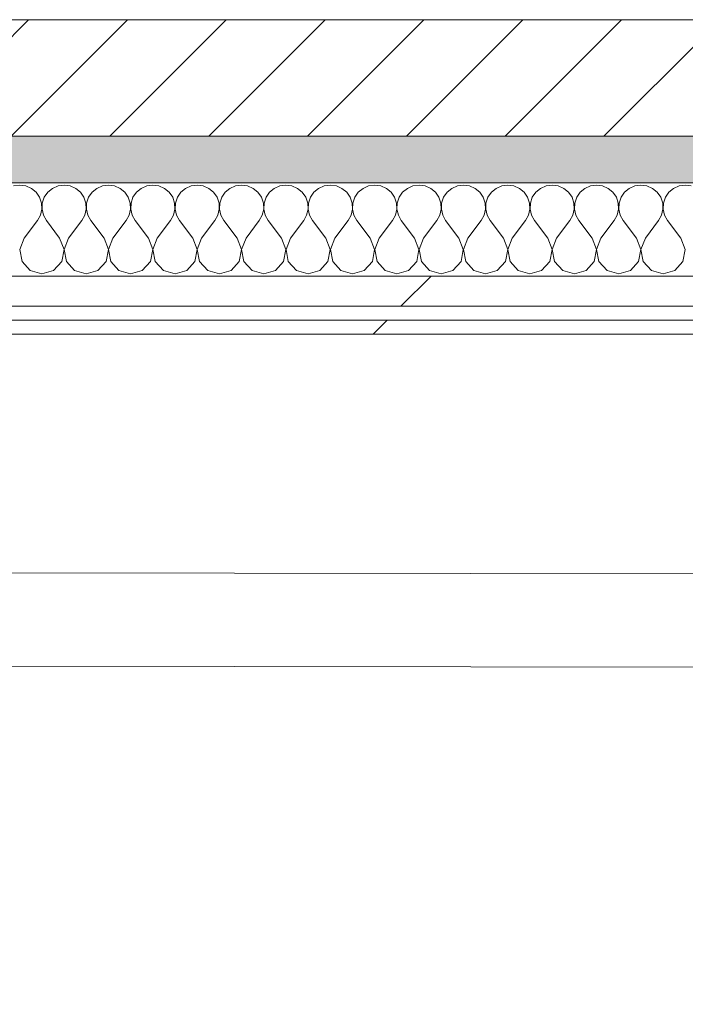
# Model space of a CAD drawing. Header units: millimetres. Extents: x -30280 to 19093, y -18706 to 4378.
# Tile 120 of 206: x -10533 to -10248, y -12692 to -12269. Entities that reach past the tile are written whole.
import ezdxf

# ---------------------------------------------------------------- set-up
doc = ezdxf.new("R2010")
doc.units = ezdxf.units.MM
doc.header["$MEASUREMENT"] = 0
doc.linetypes.add('Wipeout_Contour', pattern=[1000, 0, -1000])
for name, color, linetype in [('02_ACAB_Anotacio Portes', 7, 'Continuous'), ('12_FAÇ_Façana', 7, 'Continuous'), ('Nuevo_08_E_Envans secs', 7, 'Continuous'), ('Nuevo_Puertas Archicad', 7, 'Continuous')]:
    doc.layers.add(name, color=color, linetype=linetype)
for name, color, linetype, lineweight in [('02_ACAB_Anotacio Portes_Pluma_Nº__46', 5, 'Continuous', 5), ('12_FAÇ_Façana_Pluma_Nº__2', 8, 'Continuous', 5), ('12_FAÇ_Façana_Pluma_Nº__7', 7, 'Continuous', 5), ('Nuevo_08_E_Envans secs_Pluma_Nº__1', 7, 'Continuous', 5), ('Nuevo_Puertas Archicad_Pluma_Nº__1', 7, 'Continuous', 5)]:
    doc.layers.add(name, color=color, linetype=linetype, lineweight=lineweight)
for name, color, linetype, lineweight, true_color in [('12_FAÇ_Façana_Pluma_Nº__176', 7, 'Continuous', 15, 0x93a0c6), ('Nuevo_08_E_Envans secs_Pluma_Nº__102', 7, 'Continuous', 5, 0xcccccc), ('Nuevo_08_E_Envans secs_Pluma_Nº__171', 171, 'Continuous', 13, 0xaaaaff), ('Nuevo_08_E_Envans secs_Pluma_Nº__177', 7, 'Continuous', 15, 0xf7e046), ('Nuevo_Puertas Archicad_Pluma_Nº__3', 7, 'Continuous', 5, 0xa4a4a4)]:
    doc.layers.add(name, color=color, linetype=linetype, lineweight=lineweight, true_color=true_color)
doc.styles.add('Estilo_Generado_1', font='arial.ttf')
pattern_1 = [(45, (0, 0), (-183.8478, 183.8478), [195, -65]), (45, (7e-14, 183.85), (-183.8478, 183.8478), [195, -65])]

# ---------------------------------------------------------------- blocks, each defined once
blk = doc.blocks.new('Muro_22_1', base_point=(-7036.11, -12338.98))
at = {"layer": '12_FAÇ_Façana_Pluma_Nº__176', "linetype": 'Continuous', "lineweight": 0, "true_color": 0x495063}
blk.add_hatch(color=251, dxfattribs=at).paths.add_polyline_path([(-7490.39, -12318.98), (-10997.42, -12318.98), (-10997.42, -12338.98), (-7490.39, -12338.98)])
at = {"layer": '12_FAÇ_Façana_Pluma_Nº__2', "linetype": 'Continuous', "lineweight": 5}
h = blk.add_hatch(dxfattribs=at)
h.set_pattern_fill('Ceramic_0001', color=8, style=0, pattern_type=2)
h.set_pattern_definition([(45, (0, 0), (-21.213203, 21.213203), [])])
h.paths.add_polyline_path([(-7490.39, -12268.98), (-10997.42, -12268.98), (-10997.42, -12318.98), (-7490.39, -12318.98)])
at = {"layer": '12_FAÇ_Façana_Pluma_Nº__7', "color": 7, "linetype": 'Continuous', "lineweight": 5}
for p, q in [((-10997.42, -12268.98), (-7490.39, -12268.98)), ((-10997.42, -12318.98), (-7490.39, -12318.98))]:
    blk.add_line(p, q, dxfattribs=at)
at = {"layer": '12_FAÇ_Façana_Pluma_Nº__7', "color": 7, "linetype": 'Continuous', "lineweight": 5, "flags": 128}
blk.add_lwpolyline([(-10997.42, -12338.98), (-7490.39, -12338.98)], dxfattribs=at)
blk = doc.blocks.new('*X397')
at = {"layer": 'Nuevo_08_E_Envans secs_Pluma_Nº__102', "color": 254, "linetype": 'Continuous', "lineweight": 5, "true_color": 0xcccccc}
for p, q in [((-10533.33, -12339.93), (-10535.94, -12340.29)), ((-10530.73, -12340.29), (-10533.33, -12339.93)), ((-10528.33, -12341.35), (-10530.73, -12340.29)), ((-10526.3, -12343.03), (-10528.33, -12341.35)), ((-10519.29, -12341.35), (-10521.32, -12343.03)), ((-10516.89, -12340.29), (-10519.29, -12341.35)), ((-10514.29, -12339.93), (-10516.89, -12340.29)), ((-10511.68, -12340.29), (-10514.29, -12339.93)), ((-10509.28, -12341.35), (-10511.68, -12340.29)), ((-10507.26, -12343.03), (-10509.28, -12341.35)), ((-10500.25, -12341.35), (-10502.27, -12343.03)), ((-10497.84, -12340.29), (-10500.25, -12341.35)), ((-10495.24, -12339.93), (-10497.84, -12340.29)), ((-10492.64, -12340.29), (-10495.24, -12339.93)), ((-10490.23, -12341.35), (-10492.64, -12340.29)), ((-10488.21, -12343.03), (-10490.23, -12341.35)), ((-10481.2, -12341.35), (-10483.22, -12343.03)), ((-10478.79, -12340.29), (-10481.2, -12341.35)), ((-10476.19, -12339.93), (-10478.79, -12340.29)), ((-10473.59, -12340.29), (-10476.19, -12339.93)), ((-10471.18, -12341.35), (-10473.59, -12340.29)), ((-10469.16, -12343.03), (-10471.18, -12341.35)), ((-10462.15, -12341.35), (-10464.17, -12343.03)), ((-10459.75, -12340.29), (-10462.15, -12341.35)), ((-10457.14, -12339.93), (-10459.75, -12340.29)), ((-10454.54, -12340.29), (-10457.14, -12339.93)), ((-10452.14, -12341.35), (-10454.54, -12340.29)), ((-10450.11, -12343.03), (-10452.14, -12341.35)), ((-10443.1, -12341.35), (-10445.13, -12343.03)), ((-10440.7, -12340.29), (-10443.1, -12341.35)), ((-10438.1, -12339.93), (-10440.7, -12340.29)), ((-10435.49, -12340.29), (-10438.1, -12339.93)), ((-10433.09, -12341.35), (-10435.49, -12340.29)), ((-10431.06, -12343.03), (-10433.09, -12341.35)), ((-10424.05, -12341.35), (-10426.08, -12343.03)), ((-10421.65, -12340.29), (-10424.05, -12341.35)), ((-10419.05, -12339.93), (-10421.65, -12340.29)), ((-10416.45, -12340.29), (-10419.05, -12339.93)), ((-10414.04, -12341.35), (-10416.45, -12340.29)), ((-10412.02, -12343.03), (-10414.04, -12341.35)), ((-10405.01, -12341.35), (-10407.03, -12343.03)), ((-10402.6, -12340.29), (-10405.01, -12341.35)), ((-10400, -12339.93), (-10402.6, -12340.29)), ((-10397.4, -12340.29), (-10400, -12339.93)), ((-10394.99, -12341.35), (-10397.4, -12340.29)), ((-10392.97, -12343.03), (-10394.99, -12341.35)), ((-10385.96, -12341.35), (-10387.98, -12343.03)), ((-10383.55, -12340.29), (-10385.96, -12341.35)), ((-10380.95, -12339.93), (-10383.55, -12340.29)), ((-10378.35, -12340.29), (-10380.95, -12339.93)), ((-10375.95, -12341.35), (-10378.35, -12340.29)), ((-10373.92, -12343.03), (-10375.95, -12341.35)), ((-10366.91, -12341.35), (-10368.94, -12343.03)), ((-10364.51, -12340.29), (-10366.91, -12341.35)), ((-10361.9, -12339.93), (-10364.51, -12340.29)), ((-10359.3, -12340.29), (-10361.9, -12339.93)), ((-10356.9, -12341.35), (-10359.3, -12340.29)), ((-10354.87, -12343.03), (-10356.9, -12341.35)), ((-10347.86, -12341.35), (-10349.89, -12343.03)), ((-10345.46, -12340.29), (-10347.86, -12341.35)), ((-10342.86, -12339.93), (-10345.46, -12340.29)), ((-10340.25, -12340.29), (-10342.86, -12339.93)), ((-10337.85, -12341.35), (-10340.25, -12340.29)), ((-10335.83, -12343.03), (-10337.85, -12341.35)), ((-10328.82, -12341.35), (-10330.84, -12343.03)), ((-10326.41, -12340.29), (-10328.82, -12341.35)), ((-10323.81, -12339.93), (-10326.41, -12340.29)), ((-10321.21, -12340.29), (-10323.81, -12339.93)), ((-10318.8, -12341.35), (-10321.21, -12340.29)), ((-10316.78, -12343.03), (-10318.8, -12341.35)), ((-10309.77, -12341.35), (-10311.79, -12343.03)), ((-10307.36, -12340.29), (-10309.77, -12341.35)), ((-10304.76, -12339.93), (-10307.36, -12340.29)), ((-10302.16, -12340.29), (-10304.76, -12339.93)), ((-10299.75, -12341.35), (-10302.16, -12340.29)), ((-10297.73, -12343.03), (-10299.75, -12341.35)), ((-10290.72, -12341.35), (-10292.74, -12343.03)), ((-10288.32, -12340.29), (-10290.72, -12341.35)), ((-10285.71, -12339.93), (-10288.32, -12340.29)), ((-10283.11, -12340.29), (-10285.71, -12339.93)), ((-10280.71, -12341.35), (-10283.11, -12340.29)), ((-10278.68, -12343.03), (-10280.71, -12341.35)), ((-10271.67, -12341.35), (-10273.7, -12343.03)), ((-10269.27, -12340.29), (-10271.67, -12341.35)), ((-10266.67, -12339.93), (-10269.27, -12340.29)), ((-10264.06, -12340.29), (-10266.67, -12339.93)), ((-10261.66, -12341.35), (-10264.06, -12340.29)), ((-10259.64, -12343.03), (-10261.66, -12341.35)), ((-10252.63, -12341.35), (-10254.65, -12343.03)), ((-10250.22, -12340.29), (-10252.63, -12341.35)), ((-10247.62, -12339.93), (-10250.22, -12340.29)), ((-10245.02, -12340.29), (-10247.62, -12339.93)), ((-10524.81, -12345.19), (-10526.3, -12343.03)), ((-10523.98, -12347.68), (-10524.81, -12345.19)), ((-10522.8, -12345.19), (-10523.64, -12347.68)), ((-10521.32, -12343.03), (-10522.8, -12345.19)), ((-10505.77, -12345.19), (-10507.26, -12343.03)), ((-10504.93, -12347.68), (-10505.77, -12345.19)), ((-10503.76, -12345.19), (-10504.6, -12347.68)), ((-10502.27, -12343.03), (-10503.76, -12345.19)), ((-10486.72, -12345.19), (-10488.21, -12343.03)), ((-10485.88, -12347.68), (-10486.72, -12345.19)), ((-10484.71, -12345.19), (-10485.55, -12347.68)), ((-10483.22, -12343.03), (-10484.71, -12345.19)), ((-10467.67, -12345.19), (-10469.16, -12343.03)), ((-10466.83, -12347.68), (-10467.67, -12345.19)), ((-10465.66, -12345.19), (-10466.5, -12347.68)), ((-10464.17, -12343.03), (-10465.66, -12345.19)), ((-10448.62, -12345.19), (-10450.11, -12343.03)), ((-10447.78, -12347.68), (-10448.62, -12345.19)), ((-10446.61, -12345.19), (-10447.45, -12347.68)), ((-10445.13, -12343.03), (-10446.61, -12345.19)), ((-10429.58, -12345.19), (-10431.06, -12343.03)), ((-10428.74, -12347.68), (-10429.58, -12345.19)), ((-10427.57, -12345.19), (-10428.41, -12347.68)), ((-10426.08, -12343.03), (-10427.57, -12345.19)), ((-10410.53, -12345.19), (-10412.02, -12343.03)), ((-10409.69, -12347.68), (-10410.53, -12345.19)), ((-10408.52, -12345.19), (-10409.36, -12347.68)), ((-10407.03, -12343.03), (-10408.52, -12345.19)), ((-10391.48, -12345.19), (-10392.97, -12343.03)), ((-10390.64, -12347.68), (-10391.48, -12345.19)), ((-10389.47, -12345.19), (-10390.31, -12347.68)), ((-10387.98, -12343.03), (-10389.47, -12345.19)), ((-10372.43, -12345.19), (-10373.92, -12343.03)), ((-10371.59, -12347.68), (-10372.43, -12345.19)), ((-10370.42, -12345.19), (-10371.26, -12347.68)), ((-10368.94, -12343.03), (-10370.42, -12345.19)), ((-10353.39, -12345.19), (-10354.87, -12343.03)), ((-10352.55, -12347.68), (-10353.39, -12345.19)), ((-10351.38, -12345.19), (-10352.22, -12347.68)), ((-10349.89, -12343.03), (-10351.38, -12345.19)), ((-10334.34, -12345.19), (-10335.83, -12343.03)), ((-10333.5, -12347.68), (-10334.34, -12345.19)), ((-10332.33, -12345.19), (-10333.17, -12347.68)), ((-10330.84, -12343.03), (-10332.33, -12345.19)), ((-10315.29, -12345.19), (-10316.78, -12343.03)), ((-10314.45, -12347.68), (-10315.29, -12345.19)), ((-10313.28, -12345.19), (-10314.12, -12347.68)), ((-10311.79, -12343.03), (-10313.28, -12345.19)), ((-10296.24, -12345.19), (-10297.73, -12343.03)), ((-10295.4, -12347.68), (-10296.24, -12345.19)), ((-10294.23, -12345.19), (-10295.07, -12347.68)), ((-10292.74, -12343.03), (-10294.23, -12345.19)), ((-10277.2, -12345.19), (-10278.68, -12343.03)), ((-10276.36, -12347.68), (-10277.2, -12345.19)), ((-10275.19, -12345.19), (-10276.02, -12347.68)), ((-10273.7, -12343.03), (-10275.19, -12345.19)), ((-10258.15, -12345.19), (-10259.64, -12343.03)), ((-10257.31, -12347.68), (-10258.15, -12345.19)), ((-10256.14, -12345.19), (-10256.98, -12347.68)), ((-10254.65, -12343.03), (-10256.14, -12345.19)), ((-10524.44, -12352.87), (-10523.85, -12350.31)), ((-10523.85, -12350.31), (-10523.98, -12347.68)), ((-10523.64, -12347.68), (-10523.77, -12350.31)), ((-10523.77, -12350.31), (-10523.18, -12352.87)), ((-10505.4, -12352.87), (-10504.8, -12350.31)), ((-10504.8, -12350.31), (-10504.93, -12347.68)), ((-10504.6, -12347.68), (-10504.72, -12350.31)), ((-10504.72, -12350.31), (-10504.13, -12352.87)), ((-10486.35, -12352.87), (-10485.75, -12350.31)), ((-10485.75, -12350.31), (-10485.88, -12347.68)), ((-10485.55, -12347.68), (-10485.68, -12350.31)), ((-10485.68, -12350.31), (-10485.08, -12352.87)), ((-10467.3, -12352.87), (-10466.71, -12350.31)), ((-10466.71, -12350.31), (-10466.83, -12347.68)), ((-10466.5, -12347.68), (-10466.63, -12350.31)), ((-10466.63, -12350.31), (-10466.03, -12352.87)), ((-10448.25, -12352.87), (-10447.66, -12350.31)), ((-10447.66, -12350.31), (-10447.78, -12347.68)), ((-10447.45, -12347.68), (-10447.58, -12350.31)), ((-10447.58, -12350.31), (-10446.99, -12352.87)), ((-10429.2, -12352.87), (-10428.61, -12350.31)), ((-10428.61, -12350.31), (-10428.74, -12347.68)), ((-10428.41, -12347.68), (-10428.53, -12350.31)), ((-10428.53, -12350.31), (-10427.94, -12352.87)), ((-10410.16, -12352.87), (-10409.56, -12350.31)), ((-10409.56, -12350.31), (-10409.69, -12347.68)), ((-10409.36, -12347.68), (-10409.49, -12350.31)), ((-10409.49, -12350.31), (-10408.89, -12352.87)), ((-10391.11, -12352.87), (-10390.51, -12350.31)), ((-10390.51, -12350.31), (-10390.64, -12347.68)), ((-10390.31, -12347.68), (-10390.44, -12350.31)), ((-10390.44, -12350.31), (-10389.84, -12352.87)), ((-10372.06, -12352.87), (-10371.47, -12350.31)), ((-10371.47, -12350.31), (-10371.59, -12347.68)), ((-10371.26, -12347.68), (-10371.39, -12350.31)), ((-10371.39, -12350.31), (-10370.8, -12352.87)), ((-10353.01, -12352.87), (-10352.42, -12350.31)), ((-10352.42, -12350.31), (-10352.55, -12347.68)), ((-10352.22, -12347.68), (-10352.34, -12350.31)), ((-10352.34, -12350.31), (-10351.75, -12352.87)), ((-10333.97, -12352.87), (-10333.37, -12350.31)), ((-10333.37, -12350.31), (-10333.5, -12347.68)), ((-10333.17, -12347.68), (-10333.29, -12350.31)), ((-10333.29, -12350.31), (-10332.7, -12352.87)), ((-10314.92, -12352.87), (-10314.32, -12350.31)), ((-10314.32, -12350.31), (-10314.45, -12347.68)), ((-10314.12, -12347.68), (-10314.25, -12350.31)), ((-10314.25, -12350.31), (-10313.65, -12352.87)), ((-10295.87, -12352.87), (-10295.28, -12350.31)), ((-10295.28, -12350.31), (-10295.4, -12347.68)), ((-10295.07, -12347.68), (-10295.2, -12350.31)), ((-10295.2, -12350.31), (-10294.6, -12352.87)), ((-10276.82, -12352.87), (-10276.23, -12350.31)), ((-10276.23, -12350.31), (-10276.36, -12347.68)), ((-10276.02, -12347.68), (-10276.15, -12350.31)), ((-10276.15, -12350.31), (-10275.56, -12352.87)), ((-10257.78, -12352.87), (-10257.18, -12350.31)), ((-10257.18, -12350.31), (-10257.31, -12347.68)), ((-10256.98, -12347.68), (-10257.1, -12350.31)), ((-10257.1, -12350.31), (-10256.51, -12352.87)), ((-10531.43, -12362.79), (-10525.71, -12355.17)), ((-10525.71, -12355.17), (-10524.44, -12352.87)), ((-10523.18, -12352.87), (-10521.9, -12355.17)), ((-10516.19, -12362.79), (-10521.9, -12355.17)), ((-10512.38, -12362.79), (-10506.67, -12355.17)), ((-10506.67, -12355.17), (-10505.4, -12352.87)), ((-10504.13, -12352.87), (-10502.86, -12355.17)), ((-10497.14, -12362.79), (-10502.86, -12355.17)), ((-10493.33, -12362.79), (-10487.62, -12355.17)), ((-10487.62, -12355.17), (-10486.35, -12352.87)), ((-10485.08, -12352.87), (-10483.81, -12355.17)), ((-10478.1, -12362.79), (-10483.81, -12355.17)), ((-10474.29, -12362.79), (-10468.57, -12355.17)), ((-10468.57, -12355.17), (-10467.3, -12352.87)), ((-10466.03, -12352.87), (-10464.76, -12355.17)), ((-10459.05, -12362.79), (-10464.76, -12355.17)), ((-10455.24, -12362.79), (-10449.52, -12355.17)), ((-10449.52, -12355.17), (-10448.25, -12352.87)), ((-10446.99, -12352.87), (-10445.71, -12355.17)), ((-10440, -12362.79), (-10445.71, -12355.17)), ((-10436.19, -12362.79), (-10430.48, -12355.17)), ((-10430.48, -12355.17), (-10429.2, -12352.87)), ((-10427.94, -12352.87), (-10426.67, -12355.17)), ((-10420.95, -12362.79), (-10426.67, -12355.17)), ((-10417.14, -12362.79), (-10411.43, -12355.17)), ((-10411.43, -12355.17), (-10410.16, -12352.87)), ((-10408.89, -12352.87), (-10407.62, -12355.17)), ((-10401.9, -12362.79), (-10407.62, -12355.17)), ((-10398.1, -12362.79), (-10392.38, -12355.17)), ((-10392.38, -12355.17), (-10391.11, -12352.87)), ((-10389.84, -12352.87), (-10388.57, -12355.17)), ((-10382.86, -12362.79), (-10388.57, -12355.17)), ((-10379.05, -12362.79), (-10373.33, -12355.17)), ((-10373.33, -12355.17), (-10372.06, -12352.87)), ((-10370.8, -12352.87), (-10369.52, -12355.17)), ((-10363.81, -12362.79), (-10369.52, -12355.17)), ((-10360, -12362.79), (-10354.29, -12355.17)), ((-10354.29, -12355.17), (-10353.01, -12352.87)), ((-10351.75, -12352.87), (-10350.48, -12355.17)), ((-10344.76, -12362.79), (-10350.48, -12355.17)), ((-10340.95, -12362.79), (-10335.24, -12355.17)), ((-10335.24, -12355.17), (-10333.97, -12352.87)), ((-10332.7, -12352.87), (-10331.43, -12355.17)), ((-10325.71, -12362.79), (-10331.43, -12355.17)), ((-10321.9, -12362.79), (-10316.19, -12355.17)), ((-10316.19, -12355.17), (-10314.92, -12352.87)), ((-10313.65, -12352.87), (-10312.38, -12355.17)), ((-10306.67, -12362.79), (-10312.38, -12355.17)), ((-10302.86, -12362.79), (-10297.14, -12355.17)), ((-10297.14, -12355.17), (-10295.87, -12352.87)), ((-10294.6, -12352.87), (-10293.33, -12355.17)), ((-10287.62, -12362.79), (-10293.33, -12355.17)), ((-10283.81, -12362.79), (-10278.1, -12355.17)), ((-10278.1, -12355.17), (-10276.82, -12352.87)), ((-10275.56, -12352.87), (-10274.29, -12355.17)), ((-10268.57, -12362.79), (-10274.29, -12355.17)), ((-10264.76, -12362.79), (-10259.05, -12355.17)), ((-10259.05, -12355.17), (-10257.78, -12352.87)), ((-10256.51, -12352.87), (-10255.24, -12355.17)), ((-10249.52, -12362.79), (-10255.24, -12355.17)), ((-10531.43, -12362.79), (-10533.29, -12367.64)), ((-10514.32, -12367.64), (-10516.19, -12362.79)), ((-10512.38, -12362.79), (-10514.25, -12367.64)), ((-10495.28, -12367.64), (-10497.14, -12362.79)), ((-10493.33, -12362.79), (-10495.2, -12367.64)), ((-10476.23, -12367.64), (-10478.1, -12362.79)), ((-10474.29, -12362.79), (-10476.15, -12367.64)), ((-10457.18, -12367.64), (-10459.05, -12362.79)), ((-10455.24, -12362.79), (-10457.1, -12367.64)), ((-10438.13, -12367.64), (-10440, -12362.79)), ((-10436.19, -12362.79), (-10438.06, -12367.64)), ((-10419.09, -12367.64), (-10420.95, -12362.79)), ((-10417.14, -12362.79), (-10419.01, -12367.64)), ((-10400.04, -12367.64), (-10401.9, -12362.79)), ((-10398.1, -12362.79), (-10399.96, -12367.64)), ((-10380.99, -12367.64), (-10382.86, -12362.79)), ((-10379.05, -12362.79), (-10380.91, -12367.64)), ((-10361.94, -12367.64), (-10363.81, -12362.79)), ((-10360, -12362.79), (-10361.87, -12367.64)), ((-10342.9, -12367.64), (-10344.76, -12362.79)), ((-10340.95, -12362.79), (-10342.82, -12367.64)), ((-10323.85, -12367.64), (-10325.71, -12362.79)), ((-10321.9, -12362.79), (-10323.77, -12367.64)), ((-10304.8, -12367.64), (-10306.67, -12362.79)), ((-10302.86, -12362.79), (-10304.72, -12367.64)), ((-10285.75, -12367.64), (-10287.62, -12362.79)), ((-10283.81, -12362.79), (-10285.68, -12367.64)), ((-10266.71, -12367.64), (-10268.57, -12362.79)), ((-10264.76, -12362.79), (-10266.63, -12367.64)), ((-10247.66, -12367.64), (-10249.52, -12362.79)), ((-10533.29, -12367.64), (-10532.33, -12372.76)), ((-10515.29, -12372.76), (-10514.32, -12367.64)), ((-10514.25, -12367.64), (-10513.28, -12372.76)), ((-10496.24, -12372.76), (-10495.28, -12367.64)), ((-10495.2, -12367.64), (-10494.23, -12372.76)), ((-10477.2, -12372.76), (-10476.23, -12367.64)), ((-10476.15, -12367.64), (-10475.19, -12372.76)), ((-10458.15, -12372.76), (-10457.18, -12367.64)), ((-10457.1, -12367.64), (-10456.14, -12372.76)), ((-10439.1, -12372.76), (-10438.13, -12367.64)), ((-10438.06, -12367.64), (-10437.09, -12372.76)), ((-10420.05, -12372.76), (-10419.09, -12367.64)), ((-10419.01, -12367.64), (-10418.04, -12372.76)), ((-10401.01, -12372.76), (-10400.04, -12367.64)), ((-10399.96, -12367.64), (-10398.99, -12372.76)), ((-10381.96, -12372.76), (-10380.99, -12367.64)), ((-10380.91, -12367.64), (-10379.95, -12372.76)), ((-10362.91, -12372.76), (-10361.94, -12367.64)), ((-10361.87, -12367.64), (-10360.9, -12372.76)), ((-10343.86, -12372.76), (-10342.9, -12367.64)), ((-10342.82, -12367.64), (-10341.85, -12372.76)), ((-10324.81, -12372.76), (-10323.85, -12367.64)), ((-10323.77, -12367.64), (-10322.8, -12372.76)), ((-10305.77, -12372.76), (-10304.8, -12367.64)), ((-10304.72, -12367.64), (-10303.76, -12372.76)), ((-10286.72, -12372.76), (-10285.75, -12367.64)), ((-10285.68, -12367.64), (-10284.71, -12372.76)), ((-10267.67, -12372.76), (-10266.71, -12367.64)), ((-10266.63, -12367.64), (-10265.66, -12372.76)), ((-10248.62, -12372.76), (-10247.66, -12367.64)), ((-10532.33, -12372.76), (-10528.82, -12376.6)), ((-10528.82, -12376.6), (-10523.81, -12378.02)), ((-10523.81, -12378.02), (-10518.8, -12376.6)), ((-10518.8, -12376.6), (-10515.29, -12372.76)), ((-10513.28, -12372.76), (-10509.77, -12376.6)), ((-10509.77, -12376.6), (-10504.76, -12378.02)), ((-10504.76, -12378.02), (-10499.75, -12376.6)), ((-10499.75, -12376.6), (-10496.24, -12372.76)), ((-10494.23, -12372.76), (-10490.72, -12376.6)), ((-10490.72, -12376.6), (-10485.71, -12378.02)), ((-10485.71, -12378.02), (-10480.71, -12376.6)), ((-10480.71, -12376.6), (-10477.2, -12372.76)), ((-10475.19, -12372.76), (-10471.67, -12376.6)), ((-10471.67, -12376.6), (-10466.67, -12378.02)), ((-10466.67, -12378.02), (-10461.66, -12376.6)), ((-10461.66, -12376.6), (-10458.15, -12372.76)), ((-10456.14, -12372.76), (-10452.63, -12376.6)), ((-10452.63, -12376.6), (-10447.62, -12378.02)), ((-10447.62, -12378.02), (-10442.61, -12376.6)), ((-10442.61, -12376.6), (-10439.1, -12372.76)), ((-10437.09, -12372.76), (-10433.58, -12376.6)), ((-10433.58, -12376.6), (-10428.57, -12378.02)), ((-10428.57, -12378.02), (-10423.56, -12376.6)), ((-10423.56, -12376.6), (-10420.05, -12372.76)), ((-10418.04, -12372.76), (-10414.53, -12376.6)), ((-10414.53, -12376.6), (-10409.52, -12378.02)), ((-10409.52, -12378.02), (-10404.52, -12376.6)), ((-10404.52, -12376.6), (-10401.01, -12372.76)), ((-10398.99, -12372.76), (-10395.48, -12376.6)), ((-10395.48, -12376.6), (-10390.48, -12378.02)), ((-10390.48, -12378.02), (-10385.47, -12376.6)), ((-10385.47, -12376.6), (-10381.96, -12372.76)), ((-10379.95, -12372.76), (-10376.44, -12376.6)), ((-10376.44, -12376.6), (-10371.43, -12378.02)), ((-10371.43, -12378.02), (-10366.42, -12376.6)), ((-10366.42, -12376.6), (-10362.91, -12372.76)), ((-10360.9, -12372.76), (-10357.39, -12376.6)), ((-10357.39, -12376.6), (-10352.38, -12378.02)), ((-10352.38, -12378.02), (-10347.37, -12376.6)), ((-10347.37, -12376.6), (-10343.86, -12372.76)), ((-10341.85, -12372.76), (-10338.34, -12376.6)), ((-10338.34, -12376.6), (-10333.33, -12378.02)), ((-10333.33, -12378.02), (-10328.33, -12376.6)), ((-10328.33, -12376.6), (-10324.81, -12372.76)), ((-10322.8, -12372.76), (-10319.29, -12376.6)), ((-10319.29, -12376.6), (-10314.29, -12378.02)), ((-10314.29, -12378.02), (-10309.28, -12376.6)), ((-10309.28, -12376.6), (-10305.77, -12372.76)), ((-10303.76, -12372.76), (-10300.25, -12376.6)), ((-10300.25, -12376.6), (-10295.24, -12378.02)), ((-10295.24, -12378.02), (-10290.23, -12376.6)), ((-10290.23, -12376.6), (-10286.72, -12372.76)), ((-10284.71, -12372.76), (-10281.2, -12376.6)), ((-10281.2, -12376.6), (-10276.19, -12378.02)), ((-10276.19, -12378.02), (-10271.18, -12376.6)), ((-10271.18, -12376.6), (-10267.67, -12372.76)), ((-10265.66, -12372.76), (-10262.15, -12376.6)), ((-10262.15, -12376.6), (-10257.14, -12378.02)), ((-10257.14, -12378.02), (-10252.14, -12376.6)), ((-10252.14, -12376.6), (-10248.62, -12372.76))]:
    blk.add_line(p, q, dxfattribs=at)
blk = doc.blocks.new('Muro_109_1', base_point=(-10638, -12403.98))
at = {"layer": 'Nuevo_08_E_Envans secs_Pluma_Nº__1', "color": 7, "linetype": 'Continuous', "lineweight": 5, "flags": 128}
blk.add_lwpolyline([(-7490.39, -12338.98), (-10675.9, -12338.98)], dxfattribs=at)
at = {"color": 254, "linetype": 'Wipeout_Contour', "lineweight": 0, "ltscale": 61631.376867}
blk.add_wipeout([(-7503.39, -12378.98), (-10649.96, -12378.98), (-10649.98, -12391.98), (-7503.39, -12391.98)], dxfattribs=at).dxf.layer = 'Nuevo_08_E_Envans secs'
at = {"color": 254, "linetype": 'Wipeout_Contour', "lineweight": 0, "ltscale": 61678.236318}
blk.add_wipeout([(-7515.39, -12397.98), (-10637.99, -12397.98), (-10638, -12403.98), (-7515.39, -12403.98)], dxfattribs=at).dxf.layer = 'Nuevo_08_E_Envans secs'
at = {"layer": 'Nuevo_08_E_Envans secs_Pluma_Nº__171', "linetype": 'Continuous', "lineweight": 13, "true_color": 0xaaaaff}
h = blk.add_hatch(dxfattribs=at)
h.set_pattern_fill('Panellat_HPL_0001', color=161, style=0, pattern_type=2)
h.set_pattern_definition(pattern_1)
h.paths.add_polyline_path([(-7515.39, -12397.98), (-10637.99, -12397.98), (-10638, -12403.98), (-7515.39, -12403.98)])
at = {"layer": 'Nuevo_08_E_Envans secs_Pluma_Nº__177', "linetype": 'Continuous', "lineweight": 15, "true_color": 0xf7e046}
h = blk.add_hatch(dxfattribs=at)
h.set_pattern_fill('Panellat_HPL_0001', color=53, style=0, pattern_type=2)
h.set_pattern_definition(pattern_1)
h.paths.add_polyline_path([(-7503.39, -12378.98), (-10649.96, -12378.98), (-10649.98, -12391.98), (-7503.39, -12391.98)])
at = {"layer": 'Nuevo_08_E_Envans secs_Pluma_Nº__1', "color": 7, "linetype": 'Continuous', "lineweight": 5}
for p, q in [((-10662.96, -12378.98), (-7490.39, -12378.98)), ((-10649.98, -12391.98), (-7503.39, -12391.98)), ((-10643.99, -12397.98), (-7509.39, -12397.98))]:
    blk.add_line(p, q, dxfattribs=at)
at = {"layer": 'Nuevo_08_E_Envans secs_Pluma_Nº__1', "color": 7, "linetype": 'Continuous', "lineweight": 5, "flags": 128}
blk.add_lwpolyline([(-10638, -12403.98), (-7515.39, -12403.98)], dxfattribs=at)
at = {"layer": 'Nuevo_08_E_Envans secs', "color": 7, "lineweight": 20}
blk.add_blockref('*X397', (0, 0), dxfattribs=at)
blk = doc.blocks.new('Puerta 27_9')
at = {"layer": 'Nuevo_Puertas Archicad_Pluma_Nº__1', "color": 7, "linetype": 'Continuous', "lineweight": 5}
for p, q in [((382, 0), (382, 844)), ((422, 844), (422, 0))]:
    blk.add_line(p, q, dxfattribs=at)
at = {"layer": 'Nuevo_Puertas Archicad_Pluma_Nº__3', "color": 253, "linetype": 'Continuous', "lineweight": 5, "true_color": 0xa4a4a4}
blk.add_arc((422, 0), 844, 90, 180, dxfattribs=at)
blk = doc.blocks.new('Muro_125_1', base_point=(-10640.07, -13808.56))
at = {"layer": 'Nuevo_Puertas Archicad', "color": 253, "linetype": 'Continuous', "lineweight": 5, "true_color": 0xa4a4a6, "xscale": -1, "zscale": 1000, "rotation": 269.9153114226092}
blk.add_blockref('Puerta 27_9', (-10638.77, -12928.23), dxfattribs=at)
blk = doc.blocks.new('Etiqueta_9_1', base_point=(-10841.61, -13051.55))
at = {"layer": '02_ACAB_Anotacio Portes_Pluma_Nº__46', "color": 5, "lineweight": 5, "insert": (-11505.47, -13050.57), "char_height": 300, "attachment_point": 2, "rotation": 89.9153, "style": 'Estilo_Generado_1'}
blk.add_mtext('\\A1;{\\pqc;\\pt0,46000;\\fArial|b0|i0|c0|p0;\\W1.000000;P-02\\fArial|b0|i0|c0|p0;\\W1.000000;\\A1{\\H.66x;\\S^  ;}\\fArial|b0|i0|c0|p0;\\W1.000000;\\fArial|b0|i0|c0|p0;\\W1.000000;\\A1{\\H.66x;\\S^  ;}\\fArial|b0|i0|c0|p0;\\W1.000000; \\fArial|b0|i0|c0|p0;\\W1.000000;\\fArial|b0|i0|c0|p0;\\W1.000000;\\fArial|b0|i0|c0|p0;\\W1.000000;\\fArial|b0|i0|c0|p0;\\W1.000000;\\fArial|b0|i0|c0|p0;\\W1.000000;\\fArial|b0|i0|c0|p0;\\W1.000000;\\fArial|b0|i0|c0|p0;\\W1.000000;\\fArial|b0|i0|c0|p0;\\W1.000000;\\fArial|b0|i0|c0|p0;\\W1.000000;\\fArial|b0|i0|c0|p0;\\W1.000000;\\fArial|b0|i0|c0|p0;\\W1.000000;\\fArial|b0|i0|c0|p0;\\W1.000000;\\fArial|b0|i0|c0|p0;\\W1.000000;\\fArial|b0|i0|c0|p0;\\W1.000000;\\fArial|b0|i0|c0|p0;\\W1.000000;\\fArial|b0|i0|c0|p0;\\W1.000000;\\fArial|b0|i0|c0|p0;\\W1.000000;\\fArial|b0|i0|c0|p0;\\W1.000000;\\fArial|b0|i0|c0|p0;\\W1.000000;\\fArial|b0|i0|c0|p0;\\W1.000000;\\fArial|b0|i0|c0|p0;\\W1.000000;\\fArial|b0|i0|c0|p0;\\W1.000000;\\fArial|b0|i0|c0|p0;\\W1.000000;\\fArial|b0|i0|c0|p0;\\W1.000000;\\fArial|b0|i0|c0|p0;\\W1.000000;\\fArial|b0|i0|c0|p0;\\W1.000000;\\fArial|b0|i0|c0|p0;\\W1.000000;\\fArial|b0|i0|c0|p0;\\W1.000000;\\fArial|b0|i0|c0|p0;\\W1.000000;\\fArial|b0|i0|c0|p0;\\W1.000000;\\fArial|b0|i0|c0|p0;\\W1.000000;\\fArial|b0|i0|c0|p0;\\W1.000000;\\fArial|b0|i0|c0|p0;\\W1.000000;\\fArial|b0|i0|c0|p0;\\W1.000000;\\fArial|b0|i0|c0|p0;\\W1.000000;\\fArial|b0|i0|c0|p0;\\W1.000000;\\fArial|b0|i0|c0|p0;\\W1.000000;\\fArial|b0|i0|c0|p0;\\W1.000000;\\fArial|b0|i0|c0|p0;\\W1.000000;\\fArial|b0|i0|c0|p0;\\W1.000000;\\fArial|b0|i0|c0|p0;\\W1.000000;\\fArial|b0|i0|c0|p0;\\W1.000000;\\fArial|b0|i0|c0|p0;\\W1.000000;}', dxfattribs=at)

msp = doc.modelspace()

# ---------------------------------------------------------------- block references
at = {"layer": '12_FAÇ_Façana', "color": 7, "lineweight": 20}
msp.add_blockref('Muro_22_1', (-7036.11, -12338.98), dxfattribs=at)

# ---------------------------------------------------------------- next in the draw order: block references
at = {"layer": 'Nuevo_08_E_Envans secs', "color": 7, "lineweight": 20}
msp.add_blockref('Muro_109_1', (-10638, -12403.98), dxfattribs=at)

# ---------------------------------------------------------------- next in the draw order: block references
msp.add_blockref('Muro_125_1', (-10640.07, -13808.56), dxfattribs=at)

# ---------------------------------------------------------------- next in the draw order: block references
at = {"layer": '02_ACAB_Anotacio Portes', "color": 5, "linetype": 'Continuous', "lineweight": 5}
msp.add_blockref('Etiqueta_9_1', (-10841.61, -13051.55), dxfattribs=at)

doc.saveas('drawing.dxf')
